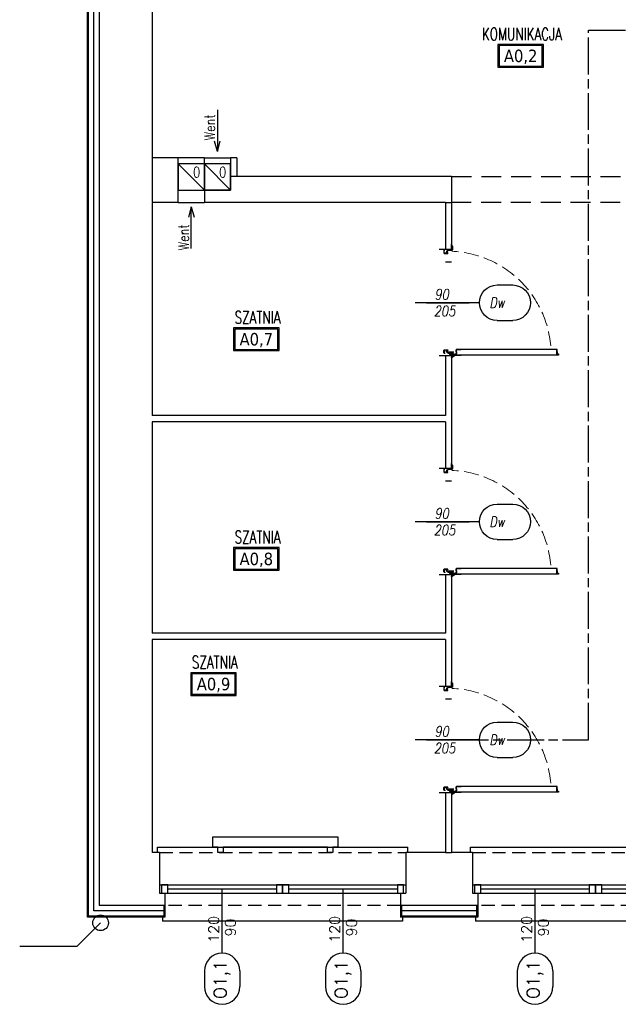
# Model space of a CAD drawing. Header units: millimetres. Extents: x 28600 to 181045, y -399112 to -163690.
# Tile 4 of 256: x 44018 to 44592, y -195716 to -194772. Entities that reach past the tile are written whole.
import ezdxf
from ezdxf.enums import TextEntityAlignment as Align

# ---------------------------------------------------------------- set-up
doc = ezdxf.new("R2010")
doc.units = ezdxf.units.MM
for name, pattern in [('CENTER', [0.6, 0.375, -0.075, 0.075, -0.075]), ('CHAIN', [0.3543, 0.2362, -0.0295, 0.0591, -0.0295]), ('HIDDEN', [9.525, 6.35, -3.175]), ('Hidden Line', [391.222223, 282.222223, -109])]:
    doc.linetypes.add(name, pattern=pattern)
doc.layers.get('0').update_dxf_attribs({"color": 8})
for name, color, linetype in [('!! 0_ Istn-okna', 8, 'Continuous'), ('!! 0_ Istn-sciany', 8, 'Continuous'), ('!! 0_ Istn-widok', 8, 'Continuous'), ('!! 0_ Opis', 8, 'Continuous'), ('!! 0_Istn-cienka', 8, 'Continuous'), ('!! 0_Istn-went', 8, 'Continuous'), ('!! 0_Opis_okna', 8, 'Continuous'), ('!! 0_Opis_pom', 8, 'Continuous'), ('!! 1_ tynk zewn  - nowy', 8, 'Continuous'), ('!! 1_droga ewakuacyjna', 8, 'CHAIN'), ('!! 1_PROJ Sciany', 8, 'Continuous'), ('!! 2_ remont Ocieplenie', 8, 'ZIGZAG'), ('!! 2_Drzwi - nowe remont', 8, 'Continuous'), ('!! 2_drzwi opis', 8, 'Continuous')]:
    doc.layers.add(name, color=color, linetype=linetype)
doc.layers.add('!! 0_Istn-grzejniki', color=8, linetype='Continuous', plot=False)
doc.styles.add('50', font='ROMANS.shx', dxfattribs={"width": 0.8, "height": 10})
doc.styles.add('ARCHETYP', font='romans.shx', dxfattribs={"height": 15})
doc.styles.add('ARIAL', font='tahoma.ttf')
doc.styles.add('TXT', font='simplex.shx')
doc.linetypes.add('ZIGZAG', pattern='A,0.00254,-5.08,[131,ltypeshp.shx,S=5.08,R=0,X=-5.08,Y=0],-10.16,[131,ltypeshp.shx,S=5.08,R=180,X=5.08,Y=0],-5.08', length=20.32254)

# ---------------------------------------------------------------- blocks, each defined once
blk = doc.blocks.new('zaw-dr-90-p')
at = {"color": 2, "linetype": 'CENTER', "ltscale": 0.2}
for p, q in [((12, 0), (-12, 0)), ((0, 12), (0, -12)), ((24.5, 24), (31, 24)), ((24.5, 19), (31, 19))]:
    blk.add_line(p, q, dxfattribs=at)
at = {"ltscale": 0.2}
for p, q in [((10, 12), (6.5, 12)), ((10, 0), (10, 6.5))]:
    blk.add_line(p, q, dxfattribs=at)
blk.add_lwpolyline([(0, 6.5), (23.5, 6.5, 0.414214), (28, 11), (28, 31), (24.5, 31), (24.5, 11, -0.414214), (23.5, 10), (0, 10, 4.561698), (7.6, 6.5), (4.9, 4.2)], format="xyb", dxfattribs=at)
blk.add_lwpolyline([(-0.2, -0.2), (-2.5, -0.2), (-2.5, 0.2), (-0.2, 0.2), (-0.2, 2.5), (0.2, 2.5), (0.2, 0.2), (2.8, 0.2), (2.8, -0.2), (0.2, -0.2), (0.2, -2.8), (-0.2, -2.8)], close=True)
blk.add_lwpolyline([(10, 10), (10, 39), (6.5, 39), (6.5, 10)], dxfattribs=at)
blk.add_circle((0, 0), 6.5, dxfattribs=at)
blk = doc.blocks.new('drzwi 90- sc 12')
for p, q in [((-13620.32, 20410.16), (-13620.32, 20313.77)), ((-13614.92, 20409.86), (-13620.32, 20409.86)), ((-13616.12, 20410.26), (-13620.22, 20410.26)), ((-13616.12, 20410.26), (-13620, 20410.26)), ((-13618.17, 20410.26), (-13616.22, 20410.26)), ((-13618.17, 20410.26), (-13616.22, 20410.26)), ((-13616.12, 20410.26), (-13616.12, 20411.46)), ((-13616.12, 20411.46), (-13615.02, 20411.46)), ((-13614.92, 20411.36), (-13614.92, 20313.77)), ((-13620.32, 20313.47), (-13620.32, 20317.97)), ((-13614.92, 20313.77), (-13620.32, 20313.77)), ((-13618.22, 20313.67), (-13618.22, 20313.37)), ((-13618.22, 20313.67), (-13616.42, 20313.67)), ((-13614.92, 20312.27), (-13614.92, 20317.97)), ((-13715.57, 20308.32), (-13715.57, 20308.56)), ((-13715.57, 20307.69), (-13715.57, 20308.56)), ((-13715.57, 20307.82), (-13715.57, 20308.56)), ((-13715.57, 20307.72), (-13715.37, 20307.72)), ((-13618.22, 20313.37), (-13620.22, 20313.37)), ((-13617.77, 20311.12), (-13617.77, 20305.72)), ((-13617.77, 20311.12), (-13617.77, 20305.72)), ((-13616.17, 20309.92), (-13617.37, 20309.92)), ((-13616.17, 20309.92), (-13616.17, 20311.02)), ((-13615.92, 20313.17), (-13615.92, 20312.17)), ((-13615.92, 20312.17), (-13615.02, 20312.17)), ((-13715.77, 20301.96), (-13716.27, 20301.96)), ((-13616.77, 20301.96), (-13616.27, 20301.96))]:
    blk.add_line(p, q)
for points in [[(-13665.27, 20284.96), (-13665.27, 20325.83)], [(-13615.57, 20309.64), (-13615.32, 20309.64), (-13615.32, 20309.82), (-13616.32, 20309.82), (-13616.32, 20309.64), (-13615.92, 20309.64)]]:
    blk.add_lwpolyline(points)
at = {"lineweight": 30}
for points in [[(-13716.27, 20308.92), (-13721.27, 20308.92)], [(-13716.27, 20308.92), (-13716.27, 20296.92)], [(-13614.27, 20308.92), (-13609.27, 20308.92)], [(-13614.27, 20308.92), (-13614.27, 20296.92)]]:
    blk.add_lwpolyline(points, dxfattribs=at)
at = {"ltscale": 0.2}
for points in [[(-13715.57, 20307.51), (-13715.57, 20309.48, 0.414214), (-13715.91, 20309.82), (-13719.43, 20309.82, 0.414214), (-13719.77, 20309.48), (-13719.77, 20308.92), (-13719.59, 20308.92), (-13719.59, 20309.48, -0.414214), (-13719.43, 20309.64), (-13716.97, 20309.64)], [(-13716.97, 20309.64), (-13715.91, 20309.64, -0.414214), (-13715.75, 20309.48), (-13715.75, 20307.51)], [(-13715.75, 20307.76), (-13715.75, 20305.58, 0.414214), (-13715.41, 20305.24), (-13714.96, 20305.24, -0.414214), (-13714.8, 20305.08), (-13714.8, 20304.48, 0.414214), (-13714.46, 20304.14), (-13713.28, 20304.14, 0.414214), (-13712.94, 20304.48), (-13712.94, 20305.15, -1), (-13712.75, 20305.15), (-13712.75, 20301.96, -0.414214), (-13712.91, 20301.8), (-13715.43, 20301.8, -0.414214), (-13715.59, 20301.96), (-13715.59, 20302.52), (-13715.77, 20302.52), (-13715.77, 20301.96, 0.414214), (-13715.43, 20301.62), (-13712.91, 20301.62, 0.414214), (-13712.57, 20301.96), (-13712.57, 20305.15, 1), (-13713.12, 20305.15), (-13713.12, 20304.48, -0.414214), (-13713.28, 20304.32), (-13714.46, 20304.32, -0.414214), (-13714.62, 20304.48), (-13714.62, 20305.08, 0.414214), (-13714.96, 20305.42), (-13715.41, 20305.42, -0.414214), (-13715.57, 20305.58), (-13715.57, 20307.64)], [(-13615.92, 20309.64), (-13616.63, 20309.64, 0.414214), (-13616.79, 20309.48), (-13616.79, 20305.58, -0.414214), (-13617.13, 20305.24), (-13617.58, 20305.24, 0.414214), (-13617.74, 20305.08), (-13617.74, 20304.48, -0.414214), (-13618.08, 20304.14), (-13619.26, 20304.14, -0.414214), (-13619.6, 20304.48), (-13619.6, 20305.15, 1), (-13619.79, 20305.15), (-13619.79, 20301.96, 0.414214), (-13619.63, 20301.8), (-13617.11, 20301.8, 0.414214), (-13616.95, 20301.96), (-13616.95, 20302.52), (-13616.77, 20302.52), (-13616.77, 20301.96, -0.414214), (-13617.11, 20301.62), (-13619.63, 20301.62, -0.414214), (-13619.97, 20301.96), (-13619.97, 20305.15, -1), (-13619.42, 20305.15), (-13619.42, 20304.48, 0.414214), (-13619.26, 20304.32), (-13618.08, 20304.32, 0.414214), (-13617.92, 20304.48), (-13617.92, 20305.08, -0.414214), (-13617.58, 20305.42), (-13617.13, 20305.42, 0.414214), (-13616.97, 20305.58), (-13616.97, 20309.48, -0.414214), (-13616.63, 20309.82), (-13613.11, 20309.82, -0.414214), (-13612.77, 20309.48), (-13612.77, 20308.92), (-13612.95, 20308.92), (-13612.95, 20309.48, 0.414214), (-13613.11, 20309.64), (-13615.57, 20309.64)]]:
    blk.add_lwpolyline(points, format="xyb", dxfattribs=at)
blk.add_lwpolyline([(-13616.79, 20308.82), (-13616.97, 20308.82), (-13616.97, 20307.42), (-13616.79, 20307.42)], close=True)
for centre, radius, start, end in [((-13620.22, 20410.16), 0.1, 90, 180), ((-13615.02, 20411.36), 0.1, 0, 90), ((-13620.22, 20313.47), 0.1, 180, 270), ((-13616.42, 20313.17), 0.5, 0, 90), ((-13616.27, 20311.02), 0.1, 0, 90), ((-13615.02, 20312.27), 0.1, 270, 0)]:
    blk.add_arc(centre, radius, start, end)
at = {"linetype": 'Hidden Line', "lineweight": 9, "ltscale": 0.05}
blk.add_arc((-13615.5, 20305.14), 99.12, 94.80054, 177.69442, dxfattribs=at)
at = {"xscale": 0.09999999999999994, "yscale": 0.09999999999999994, "zscale": 0.09999999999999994, "rotation": 180.0000000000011}
blk.add_blockref('zaw-dr-90-p', (-13614.92, 20310.92), dxfattribs=at)
blk = doc.blocks.new('1_ok-opis')
blk.add_line((0, 111.61), (0, 50))
for points in [[(-17, 128.61), (-17, 143.61)], [(17, 128.61), (17, 143.61)]]:
    blk.add_lwpolyline(points)
for centre, start, end in [((0, 143.61), 0, 180), ((0, 128.61), 180, 0)]:
    blk.add_arc(centre, 17, start, end)
at = {"style": 'ARCHETYP'}
for tag, height, rotation, p in [('NR', 12, 90, (0, 136.9)), ('NR', 12, 270, (0, 136.9)), ('SZEROKOŚĆ', 10, 90, (-8, 78.29)), ('WYSOKOŚĆ', 10, 270, (-8, 78.29)), ('WYSOKOŚĆ', 10, 90, (8, 78.29)), ('SZEROKOŚĆ', 10, 270, (8, 78.29))]:
    blk.add_attdef(tag, text='', height=height, rotation=rotation, dxfattribs=at).set_placement(p, align=Align.MIDDLE)

msp = doc.modelspace()

# ---------------------------------------------------------------- linework, layer by layer
at = {"layer": '!! 0_ Istn-okna'}
for points in [[(44151.71142, -195601.12813), (44387.71142, -195601.12813)], [(44451.71142, -195601.12813), (44687.71142, -195601.12813)], [(44151.71142, -195609.12813), (44387.71142, -195609.12813)], [(44159.71142, -195605.12813), (44263.71142, -195605.12813)], [(44275.71142, -195605.12813), (44379.71142, -195605.12813)], [(44451.71142, -195609.12813), (44687.71142, -195609.12813)], [(44459.71142, -195605.12813), (44563.71142, -195605.12813)], [(44575.71142, -195605.12813), (44679.71142, -195605.12813)]]:
    msp.add_lwpolyline(points, dxfattribs=at)
for points in [[(44153.71142, -195609.12813), (44159.71142, -195609.12813), (44159.71142, -195601.12813), (44153.71142, -195601.12813)], [(44263.71142, -195609.12813), (44269.71142, -195609.12813), (44269.71142, -195601.12813), (44263.71142, -195601.12813)], [(44269.71142, -195609.12813), (44275.71142, -195609.12813), (44275.71142, -195601.12813), (44269.71142, -195601.12813)], [(44379.71142, -195609.12813), (44385.71142, -195609.12813), (44385.71142, -195601.12813), (44379.71142, -195601.12813)], [(44453.71142, -195609.12813), (44459.71142, -195609.12813), (44459.71142, -195601.12813), (44453.71142, -195601.12813)], [(44563.71142, -195609.12813), (44569.71142, -195609.12813), (44569.71142, -195601.12813), (44563.71142, -195601.12813)], [(44569.71142, -195609.12813), (44575.71142, -195609.12813), (44575.71142, -195601.12813), (44569.71142, -195601.12813)]]:
    msp.add_lwpolyline(points, close=True, dxfattribs=at)
at = {"layer": '!! 0_ Istn-sciany'}
for p, q in [((44093.71142, -194309.12813), (44093.71142, -195621.12813)), ((44144.71142, -194647.12813), (44144.71142, -194904.12813)), ((44219.71142, -194904.12813), (44219.71142, -194935.12813)), ((44225.71142, -194904.12813), (44225.71142, -194922.12813)), ((44431.71142, -194922.12813), (44431.71142, -194947.12813)), ((44144.71142, -194947.62813), (44144.71142, -195151.2948)), ((44144.71142, -195157.2948), (44144.71142, -195359.96146)), ((44144.71142, -195365.96146), (44144.71142, -195570.12813))]:
    msp.add_line(p, q, dxfattribs=at)
for points in [[(44194.71142, -194904.12813), (44144.71142, -194904.12813)], [(44194.71142, -194910.12813), (44169.71142, -194910.12813)], [(44169.71142, -194947.12813), (44169.71142, -194910.12813)], [(44194.71142, -194910.12813), (44194.71142, -194904.12813)], [(44225.71142, -194904.12813), (44219.71142, -194904.12813)], [(44431.71142, -194922.12813), (44225.71142, -194922.12813)], [(44219.71142, -194935.12813), (44194.71142, -194935.12813)], [(44194.71142, -194935.12813), (44194.71142, -194947.12813)], [(44169.71142, -194947.12813), (44144.71142, -194947.12813)], [(44425.71142, -194947.12813), (44194.71142, -194947.12813)], [(44425.71142, -194947.62813), (44425.71142, -194992.12813)], [(44431.71142, -194947.62813), (44431.71142, -194992.12805)], [(44431.71142, -195004.12813), (44425.71142, -195004.12813)], [(44425.71142, -195094.12813), (44425.71142, -195151.2948)], [(44431.71142, -195094.12813), (44425.71142, -195094.12813)], [(44431.71142, -195094.12813), (44431.71142, -195202.12805)], [(44425.71142, -195151.2948), (44144.71142, -195151.2948)], [(44425.71142, -195157.2948), (44144.71142, -195157.2948)], [(44425.71142, -195157.2948), (44425.71142, -195202.12805)], [(44431.71142, -195214.12813), (44425.71142, -195214.12813)], [(44425.71142, -195304.12813), (44425.71142, -195359.96146)], [(44431.71142, -195304.12813), (44425.71142, -195304.12813)], [(44431.71142, -195304.12813), (44431.71142, -195411.12805)], [(44425.71142, -195359.96146), (44144.71142, -195359.96146)], [(44425.71142, -195365.96146), (44144.71142, -195365.96146)], [(44425.71142, -195365.96146), (44425.71142, -195411.12805)], [(44431.71142, -195423.12813), (44425.71142, -195423.12813)], [(44425.71142, -195513.12813), (44425.71142, -195570.12813)], [(44431.71142, -195513.12813), (44425.71142, -195513.12813)], [(44431.71142, -195513.12813), (44431.71142, -195570.12813)], [(44151.71142, -195570.12813), (44144.71142, -195570.12813)], [(44151.71142, -195570.12813), (44151.71142, -195609.12813)], [(44425.71142, -195570.12813), (44387.71142, -195570.12813)], [(44387.71142, -195570.12813), (44387.71142, -195609.12813)], [(44451.71142, -195570.12813), (44431.71142, -195570.12813)], [(44451.71142, -195570.12813), (44451.71142, -195609.12813)], [(44151.71142, -195609.12813), (44156.71142, -195609.12813)], [(44156.71142, -195609.12813), (44156.71142, -195621.12813)], [(44382.71142, -195609.12813), (44387.71142, -195609.12813)], [(44382.71142, -195609.12813), (44382.71142, -195621.12813)], [(44451.71142, -195609.12813), (44456.71142, -195609.12813)], [(44456.71142, -195609.12813), (44456.71142, -195621.12813)], [(44156.71142, -195621.12813), (44093.71142, -195621.12813)], [(44456.71142, -195621.12813), (44382.71142, -195621.12813)]]:
    msp.add_lwpolyline(points, dxfattribs=at)
at = {"layer": '!! 0_ Istn-widok'}
for points in [[(44144.71142, -194904.12813), (44144.71142, -194947.12813)], [(44169.71142, -194910.12813), (44169.71142, -194904.12813)], [(44225.71142, -194922.12813), (44219.71142, -194922.12813)], [(44425.71142, -194947.12813), (44431.71142, -194947.12813)], [(44149.71142, -195565.12813), (44389.71142, -195565.12813)], [(44149.71142, -195570.12813), (44149.71142, -195565.12813)], [(44389.71142, -195570.12813), (44389.71142, -195565.12813)], [(44425.71142, -195570.12813), (44431.71142, -195570.12813)], [(44449.71142, -195565.12813), (44689.71142, -195565.12813)], [(44449.71142, -195570.12813), (44449.71142, -195565.12813)], [(44154.71142, -195631.12813), (44154.71142, -195636.12813)], [(44384.71142, -195636.12813), (44154.71142, -195636.12813)], [(44384.71142, -195631.12813), (44384.71142, -195636.12813)], [(44454.71142, -195631.12813), (44454.71142, -195636.12813)], [(44684.71142, -195636.12813), (44454.71142, -195636.12813)]]:
    msp.add_lwpolyline(points, dxfattribs=at)
at = {"layer": '!! 0_ Istn-widok', "linetype": 'HIDDEN', "ltscale": 3}
for points in [[(44431.71142, -194922.12813), (44707.71142, -194922.12813)], [(44707.71142, -194947.12813), (44431.71142, -194947.12813)]]:
    msp.add_lwpolyline(points, dxfattribs=at)
at = {"layer": '!! 0_ Istn-widok'}
msp.add_circle((44095.21142, -195637.62813), 7.5, dxfattribs=at)
at = {"layer": '!! 0_ Opis'}
for points in [[(44072.57423, -195660.26533), (44095.21142, -195637.62813)], [(44072.57423, -195660.26533), (44017.68889, -195660.26533)]]:
    msp.add_lwpolyline(points, dxfattribs=at)
at = {"layer": '!! 0_Istn-cienka', "linetype": 'HIDDEN', "ltscale": 2}
for points in [[(44151.71142, -195570.12813), (44387.71142, -195570.12813)], [(44451.71142, -195570.12813), (44687.71142, -195570.12813)], [(44382.71142, -195621.12813), (44156.71142, -195621.12813)], [(44682.71142, -195621.12813), (44456.71142, -195621.12813)]]:
    msp.add_lwpolyline(points, dxfattribs=at)
at = {"layer": '!! 0_Istn-grzejniki'}
msp.add_lwpolyline([(44207.71142, -195570.12813), (44207.71142, -195565.12813), (44202.71142, -195565.12813), (44202.71142, -195555.12813), (44322.71142, -195555.12813), (44322.71142, -195565.12813), (44317.71142, -195565.12813), (44317.71142, -195570.12813), (44312.71142, -195570.12813), (44312.71142, -195565.12813), (44212.71142, -195565.12813), (44212.71142, -195570.12813)], close=True, dxfattribs=at)
at = {"layer": '!! 0_Istn-went'}
for points in [[(44207.21142, -194858.17108), (44207.21142, -194898.2176)], [(44207.21142, -194898.2176), (44204.53193, -194888.2176)], [(44207.21142, -194898.2176), (44209.89092, -194888.2176)], [(44169.71142, -194910.12813), (44194.71142, -194935.12813)], [(44194.71142, -194904.12813), (44219.71142, -194904.12813)], [(44194.71142, -194910.12813), (44219.71142, -194935.12813)], [(44169.71142, -194947.12813), (44194.71142, -194947.12813)], [(44182.21142, -194951.18006), (44179.53193, -194961.18006)], [(44182.21142, -194991.22659), (44182.21142, -194951.18006)], [(44182.21142, -194951.18006), (44184.89092, -194961.18006)]]:
    msp.add_lwpolyline(points, dxfattribs=at)
for points in [[(44169.71142, -194935.12813), (44194.71142, -194935.12813), (44194.71142, -194910.12813), (44169.71142, -194910.12813)], [(44194.71142, -194935.12813), (44219.71142, -194935.12813), (44219.71142, -194910.12813), (44194.71142, -194910.12813)]]:
    msp.add_lwpolyline(points, close=True, dxfattribs=at)
at = {"layer": '!! 0_Opis_pom', "ltscale": 0.7}
for points in [[(44476.15259, -194817.37229), (44519.67259, -194817.37229), (44519.67259, -194795.61229), (44476.15259, -194795.61229)], [(44477.24059, -194816.28429), (44518.58459, -194816.28429), (44518.58459, -194796.70029), (44477.24059, -194796.70029)], [(44222.74308, -195089.02543), (44266.26308, -195089.02543), (44266.26308, -195067.26543), (44222.74308, -195067.26543)], [(44223.83108, -195087.93743), (44265.17508, -195087.93743), (44265.17508, -195068.35343), (44223.83108, -195068.35343)], [(44222.74308, -195299.63346), (44266.26308, -195299.63346), (44266.26308, -195277.87346), (44222.74308, -195277.87346)], [(44223.83108, -195298.54546), (44265.17508, -195298.54546), (44265.17508, -195278.96146), (44223.83108, -195278.96146)], [(44181.74444, -195419.57705), (44225.26444, -195419.57705), (44225.26444, -195397.81705), (44181.74444, -195397.81705)], [(44182.83244, -195418.48905), (44224.17644, -195418.48905), (44224.17644, -195398.90505), (44182.83244, -195398.90505)]]:
    msp.add_lwpolyline(points, close=True, dxfattribs=at)
at = {"layer": '!! 1_ tynk zewn  - nowy'}
for points in [[(44156.71142, -195632.12813), (44082.71142, -195632.12813), (44082.71142, -194298.12813), (44156.71142, -194298.12813)], [(44156.71142, -195631.12813), (44083.71142, -195631.12813), (44083.71142, -194299.12813), (44156.71142, -194299.12813)], [(44155.71142, -195621.12813), (44155.71142, -195632.12813)], [(44156.71142, -195621.12813), (44156.71142, -195632.12813)], [(44382.71142, -195621.12813), (44382.71142, -195632.12813)], [(44383.71142, -195621.12813), (44383.71142, -195632.12813)], [(44455.71142, -195621.12813), (44455.71142, -195632.12813)], [(44456.71142, -195621.12813), (44456.71142, -195632.12813)], [(44456.71142, -195631.12813), (44382.71142, -195631.12813)], [(44456.71142, -195632.12813), (44382.71142, -195632.12813)]]:
    msp.add_lwpolyline(points, dxfattribs=at)
at = {"layer": '!! 1_droga ewakuacyjna', "ltscale": 150}
msp.add_lwpolyline([(44431.71142, -195462.12809), (44563.06958, -195462.12809), (44563.06958, -194781.69565), (45204.38268, -194781.69565), (45204.38268, -194922.12813)], dxfattribs=at)
at = {"layer": '!! 1_PROJ Sciany'}
for points in [[(44431.71142, -194992.12805), (44425.71142, -194992.12805)], [(44431.71142, -195202.12805), (44425.71142, -195202.12805)], [(44431.71143, -195411.12805), (44425.71143, -195411.12805)]]:
    msp.add_lwpolyline(points, dxfattribs=at)
at = {"layer": '!! 2_ remont Ocieplenie', "linetype": 'ZIGZAG', "ltscale": 0.75}
for points in [[(44156.71142, -195626.12813), (44088.71142, -195626.12813), (44088.71142, -194304.12813), (44156.71142, -194304.12813)], [(44456.71142, -195626.12813), (44382.71142, -195626.12813)]]:
    msp.add_lwpolyline(points, dxfattribs=at)

# ---------------------------------------------------------------- block references
at = {"layer": '!! 0_Opis_okna'}
ref = msp.add_blockref('1_ok-opis', (44211.71142, -195555.12813), dxfattribs=dict(at, rotation=180))
ref.add_attrib('SZEROKOŚĆ', '120', dxfattribs={"layer": '0', "height": 10, "rotation": 90, "style": 'ARCHETYP'}).set_placement((44203.71142, -195643.84854), align=Align.MIDDLE)
ref.add_attrib('WYSOKOŚĆ', '90', dxfattribs={"layer": '0', "height": 10, "rotation": 90, "style": 'ARCHETYP'}).set_placement((44219.71142, -195642.07509), align=Align.MIDDLE)
ref.add_attrib('NR', 'O1,1', dxfattribs={"layer": '0', "height": 12, "rotation": 90, "style": 'ARCHETYP'}).set_placement((44211.71142, -195692.02958), align=Align.MIDDLE)
ref = msp.add_blockref('1_ok-opis', (44327.71142, -195555.12813), dxfattribs=dict(at, rotation=180))
ref.add_attrib('SZEROKOŚĆ', '120', dxfattribs={"layer": '0', "height": 10, "rotation": 90, "style": 'ARCHETYP'}).set_placement((44319.71142, -195643.84854), align=Align.MIDDLE)
ref.add_attrib('WYSOKOŚĆ', '90', dxfattribs={"layer": '0', "height": 10, "rotation": 90, "style": 'ARCHETYP'}).set_placement((44335.71142, -195642.07509), align=Align.MIDDLE)
ref.add_attrib('NR', 'O1,1', dxfattribs={"layer": '0', "height": 12, "rotation": 90, "style": 'ARCHETYP'}).set_placement((44327.71142, -195692.02958), align=Align.MIDDLE)
ref = msp.add_blockref('1_ok-opis', (44511.71142, -195555.12813), dxfattribs=dict(at, rotation=180))
ref.add_attrib('SZEROKOŚĆ', '120', dxfattribs={"layer": '0', "height": 10, "rotation": 90, "style": 'ARCHETYP'}).set_placement((44503.71142, -195643.84854), align=Align.MIDDLE)
ref.add_attrib('WYSOKOŚĆ', '90', dxfattribs={"layer": '0', "height": 10, "rotation": 90, "style": 'ARCHETYP'}).set_placement((44519.71142, -195642.07509), align=Align.MIDDLE)
ref.add_attrib('NR', 'O1,1', dxfattribs={"layer": '0', "height": 12, "rotation": 90, "style": 'ARCHETYP'}).set_placement((44511.71142, -195692.02958), align=Align.MIDDLE)
at = {"layer": '!! 2_Drzwi - nowe remont', "rotation": 270}
for p in [(24122.78708, -208708.39775), (24122.78708, -208918.39775), (24122.78709, -209127.39775)]:
    msp.add_blockref('drzwi 90- sc 12', p, dxfattribs=at)
at = {"layer": '!! 2_drzwi opis'}
ref = msp.add_blockref('1_ok-opis', (44346.71971, -195043.12809), dxfattribs=dict(at, xscale=-1, rotation=269.9999963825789))
ref.add_attrib('WYSOKOŚĆ', '90 ', dxfattribs={"layer": '0', "height": 10, "rotation": 359.99999638, "style": '50', "oblique": 10, "width": 0.8}).set_placement((44425.01056, -195035.12809), align=Align.MIDDLE)
ref.add_attrib('SZEROKOŚĆ', '205', dxfattribs={"layer": '0', "height": 10, "rotation": 359.99999638, "style": '50', "oblique": 10, "width": 0.8}).set_placement((44425.01056, -195051.12809), align=Align.MIDDLE)
ref.add_attrib('NR', 'Dw', dxfattribs={"layer": '0', "height": 10, "rotation": 359.99999638, "style": '50', "oblique": 10, "width": 0.8}).set_placement((44475.33095, -195043.12809), align=Align.MIDDLE)
ref = msp.add_blockref('1_ok-opis', (44346.71971, -195253.12809), dxfattribs=dict(at, xscale=-1, rotation=269.9999963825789))
ref.add_attrib('WYSOKOŚĆ', '90 ', dxfattribs={"layer": '0', "height": 10, "rotation": 359.99999638, "style": '50', "oblique": 10, "width": 0.8}).set_placement((44425.01056, -195245.12809), align=Align.MIDDLE)
ref.add_attrib('SZEROKOŚĆ', '205', dxfattribs={"layer": '0', "height": 10, "rotation": 359.99999638, "style": '50', "oblique": 10, "width": 0.8}).set_placement((44425.01056, -195261.12809), align=Align.MIDDLE)
ref.add_attrib('NR', 'Dw', dxfattribs={"layer": '0', "height": 10, "rotation": 359.99999638, "style": '50', "oblique": 10, "width": 0.8}).set_placement((44475.33095, -195253.12809), align=Align.MIDDLE)
ref = msp.add_blockref('1_ok-opis', (44346.71971, -195462.12809), dxfattribs=dict(at, xscale=-1, rotation=269.9999963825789))
ref.add_attrib('WYSOKOŚĆ', '90 ', dxfattribs={"layer": '0', "height": 10, "rotation": 359.99999638, "style": '50', "oblique": 10, "width": 0.8}).set_placement((44425.01056, -195454.12809), align=Align.MIDDLE)
ref.add_attrib('SZEROKOŚĆ', '205', dxfattribs={"layer": '0', "height": 10, "rotation": 359.99999638, "style": '50', "oblique": 10, "width": 0.8}).set_placement((44425.01056, -195470.12809), align=Align.MIDDLE)
ref.add_attrib('NR', 'Dw', dxfattribs={"layer": '0', "height": 10, "rotation": 359.99999638, "style": '50', "oblique": 10, "width": 0.8}).set_placement((44475.33095, -195462.12809), align=Align.MIDDLE)

# ---------------------------------------------------------------- texts
at = {"layer": '!! 0_Istn-went', "style": 'ARCHETYP', "width": 0.8}
for s, rotation, p in [('Went', 89.99999996, (44204.8812, -194887.54785)), ('0', 0.00000004, (44183.87286, -194922.9506)), ('0', 0.00000004, (44208.87286, -194922.9506)), ('Went', 89.99999996, (44179.8812, -194993.01347))]:
    msp.add_text(s, height=10, rotation=rotation, dxfattribs=at).set_placement(p)
at = {"layer": '!! 0_Opis_pom', "ltscale": 0.7, "style": 'TXT', "width": 0.7}
for s, p in [('KOMUNIKACJA', (44499.02772, -194791.56597)), ('SZATNIA', (44245.61821, -195063.21911)), ('SZATNIA', (44245.61821, -195273.82715)), ('SZATNIA', (44204.61957, -195393.77074))]:
    msp.add_text(s, height=12, dxfattribs=at).set_placement(p, align=Align.CENTER)
at = {"layer": '!! 0_Opis_pom', "ltscale": 0.7, "style": 'ARIAL'}
for tag, p in [('A0,2', (44497.91259, -194806.49229)), ('A0,7', (44244.50308, -195078.14543)), ('A0,8', (44244.50308, -195288.75346)), ('A0,9', (44203.50444, -195408.69705))]:
    msp.add_attdef(tag, text='', height=11.968, dxfattribs=at).set_placement(p, align=Align.MIDDLE_CENTER)

doc.saveas('drawing.dxf')
